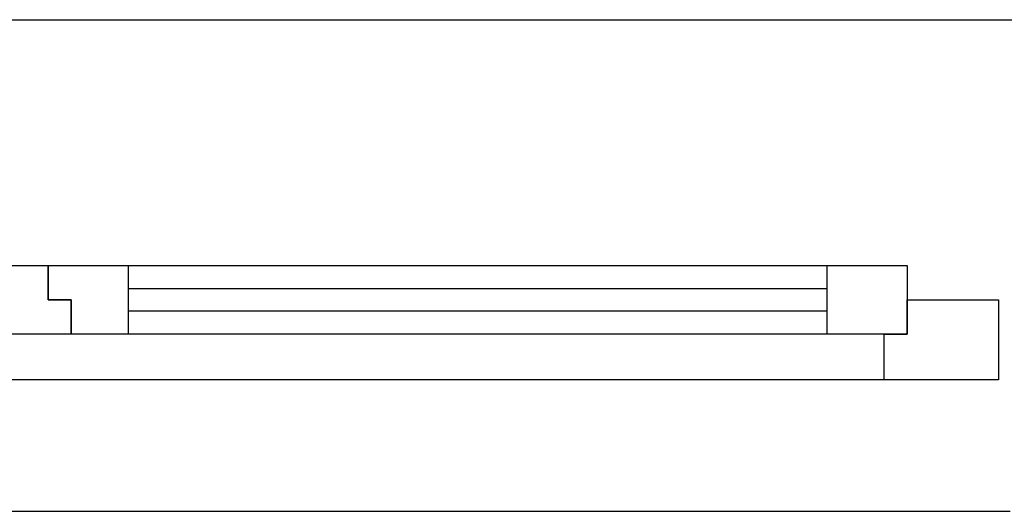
# Model space of a CAD drawing. Extents: x -73 to 359, y -4 to 85.
# Tile 42 of 149: x -15.745 to -14.884, y 32.635 to 33.065. Entities that reach past the tile are written whole.
import ezdxf

# ---------------------------------------------------------------- set-up
doc = ezdxf.new("R2010")
doc.units = 0
doc.header["$MEASUREMENT"] = 0
doc.linetypes.add('Wipeout_Contour', pattern=[1, 0, -1])
doc.layers.add('0._EG_7_R_TR_AUSSENWAND', color=7, linetype='Continuous')

msp = doc.modelspace()

# ---------------------------------------------------------------- linework, layer by layer
at = {"layer": '0._EG_7_R_TR_AUSSENWAND', "linetype": 'Continuous', "ltscale": 1000}
for p, q in [((-17.33369, 33.065), (-14.82869, 33.065)), ((-17.28369, 32.635), (-14.87869, 32.635))]:
    msp.add_line(p, q, dxfattribs=at)

# ---------------------------------------------------------------- wipeouts: each hides what was drawn before it
at = {"color": 254, "linetype": 'Wipeout_Contour', "lineweight": 0, "ltscale": 145.003482}
msp.add_wipeout([(-15.65035, 32.83), (-15.65035, 32.85), (-15.03869, 32.85), (-15.03869, 32.83)], dxfattribs=at).dxf.layer = '0._EG_7_R_TR_AUSSENWAND'
at = {"color": 254, "linetype": 'Wipeout_Contour', "lineweight": 0, "ltscale": 146.054792}
msp.add_wipeout([(-17.17369, 32.75), (-17.17369, 32.79), (-14.98869, 32.79), (-14.98869, 32.75)], dxfattribs=at).dxf.layer = '0._EG_7_R_TR_AUSSENWAND'

# ---------------------------------------------------------------- next in the draw order: wipeouts: each hides what was drawn before it
at = {"color": 254, "linetype": 'Wipeout_Contour', "lineweight": 0, "ltscale": 218.570079}
msp.add_wipeout([(-15.72035, 32.82), (-15.70035, 32.82), (-15.70035, 32.79), (-15.77035, 32.79), (-15.77035, 32.85), (-15.72035, 32.85)], dxfattribs=at).dxf.layer = '0._EG_7_R_TR_AUSSENWAND'
at = {"color": 254, "linetype": 'Wipeout_Contour', "lineweight": 0, "ltscale": 216.09689}
msp.add_wipeout([(-14.88869, 32.75), (-14.98869, 32.75), (-14.98869, 32.79), (-14.96869, 32.79), (-14.96869, 32.82), (-14.88869, 32.82)], dxfattribs=at).dxf.layer = '0._EG_7_R_TR_AUSSENWAND'
at = {"color": 254, "linetype": 'Wipeout_Contour', "lineweight": 0, "ltscale": 144.858546}
msp.add_wipeout([(-15.65035, 32.79), (-15.65035, 32.81), (-15.03869, 32.81), (-15.03869, 32.79)], dxfattribs=at).dxf.layer = '0._EG_7_R_TR_AUSSENWAND'

# ---------------------------------------------------------------- next in the draw order: linework, layer by layer
at = {"layer": '0._EG_7_R_TR_AUSSENWAND', "linetype": 'Continuous', "ltscale": 1000}
for p, q in [((-14.88869, 32.82), (-14.88869, 32.75)), ((-14.98869, 32.75), (-17.17369, 32.75)), ((-14.88869, 32.75), (-14.98869, 32.75))]:
    msp.add_line(p, q, dxfattribs=at)

# ---------------------------------------------------------------- next in the draw order: wipeouts: each hides what was drawn before it
at = {"color": 254, "linetype": 'Wipeout_Contour', "lineweight": 0, "ltscale": 218.096367}
msp.add_wipeout([(-15.70035, 32.82), (-15.72035, 32.82), (-15.72035, 32.85), (-15.65035, 32.85), (-15.65035, 32.79), (-15.70035, 32.79)], dxfattribs=at).dxf.layer = '0._EG_7_R_TR_AUSSENWAND'
at = {"color": 254, "linetype": 'Wipeout_Contour', "lineweight": 0, "ltscale": 144.360084}
msp.add_wipeout([(-15.03869, 32.79), (-15.03869, 32.85), (-14.96869, 32.85), (-14.96869, 32.79)], dxfattribs=at).dxf.layer = '0._EG_7_R_TR_AUSSENWAND'

# ---------------------------------------------------------------- next in the draw order: linework, layer by layer
at = {"layer": '0._EG_7_R_TR_AUSSENWAND', "linetype": 'Continuous', "ltscale": 1000}
for p, q in [((-15.77035, 32.85), (-15.72035, 32.85)), ((-15.72035, 32.85), (-15.72035, 32.82)), ((-15.72035, 32.82), (-15.72035, 32.85)), ((-15.72035, 32.85), (-15.65035, 32.85)), ((-15.65035, 32.85), (-15.03869, 32.85)), ((-15.03869, 32.85), (-14.96869, 32.85)), ((-14.96869, 32.85), (-14.96869, 32.79)), ((-15.72035, 32.82), (-15.70035, 32.82)), ((-15.70035, 32.82), (-15.72035, 32.82)), ((-15.70035, 32.82), (-15.70035, 32.79)), ((-15.70035, 32.79), (-15.70035, 32.82)), ((-14.96869, 32.79), (-14.96869, 32.82)), ((-14.96869, 32.82), (-14.88869, 32.82)), ((-15.70035, 32.79), (-15.77035, 32.79)), ((-15.65035, 32.79), (-15.70035, 32.79)), ((-15.03869, 32.79), (-15.65035, 32.79)), ((-14.96869, 32.79), (-15.03869, 32.79)), ((-14.98869, 32.75), (-14.98869, 32.79)), ((-14.98869, 32.79), (-14.96869, 32.79))]:
    msp.add_line(p, q, dxfattribs=at)

# ---------------------------------------------------------------- next in the draw order: wipeouts: each hides what was drawn before it
at = {"color": 254, "linetype": 'Wipeout_Contour', "lineweight": 0, "ltscale": 144.93101}
msp.add_wipeout([(-15.65035, 32.83), (-15.03869, 32.83), (-15.03869, 32.81), (-15.65035, 32.81)], dxfattribs=at).dxf.layer = '0._EG_7_R_TR_AUSSENWAND'

# ---------------------------------------------------------------- next in the draw order: linework, layer by layer
at = {"layer": '0._EG_7_R_TR_AUSSENWAND', "linetype": 'Continuous', "ltscale": 1000}
for p, q in [((-15.65035, 32.85), (-15.65035, 32.79)), ((-15.03869, 32.79), (-15.03869, 32.85)), ((-15.65035, 32.83), (-15.03869, 32.83)), ((-15.03869, 32.81), (-15.65035, 32.81))]:
    msp.add_line(p, q, dxfattribs=at)

doc.saveas('drawing.dxf')
